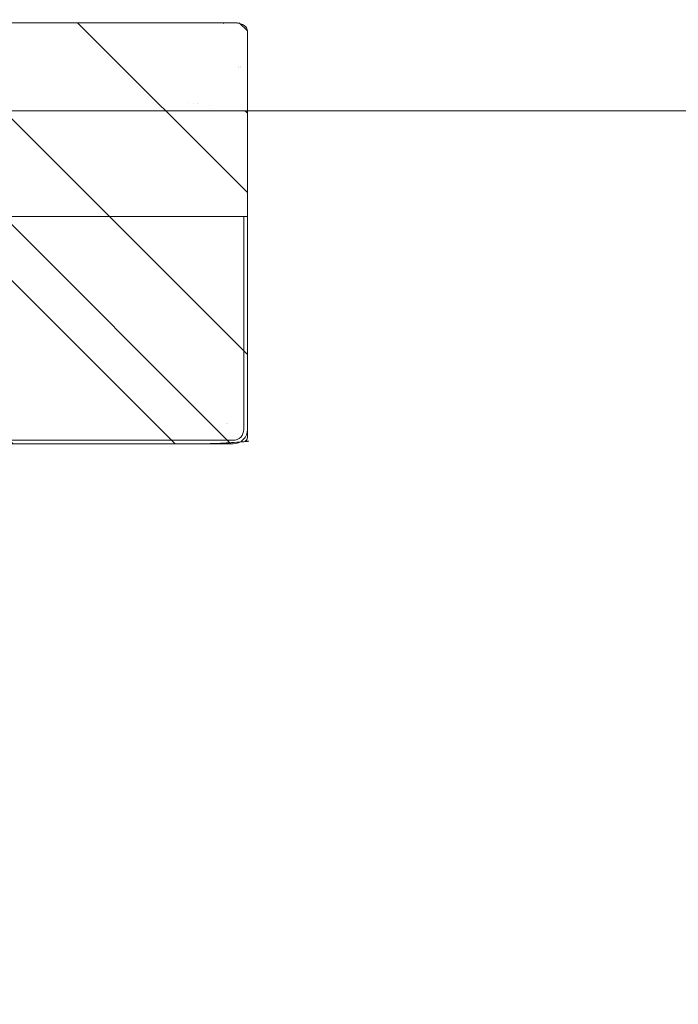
# Model space of a CAD drawing. Header units: inches. Extents: x -416 to -272, y -73 to 47.
# Tile 72 of 206: x -406.19 to -402.57, y 11.6 to 17.01. Entities that reach past the tile are written whole.
import ezdxf

# ---------------------------------------------------------------- set-up
doc = ezdxf.new("R2010")
doc.units = ezdxf.units.IN
doc.header["$LTSCALE"] = 32
doc.header["$MEASUREMENT"] = 0
doc.linetypes.add('Dash Style-1', pattern=[0.083328, 0.041656, -0.041672])
for name, color, linetype, lineweight in [('DashLine', 7, 'Continuous', 13), ('DashLineFill', 7, 'Dash Style-1', 13), ('Drawing', 7, 'Continuous', 18), ('None', 7, 'Continuous', 18), ('SolidLine', 7, 'Continuous', 15)]:
    doc.layers.add(name, color=color, linetype=linetype, lineweight=lineweight)

# ---------------------------------------------------------------- blocks, each defined once
blk = doc.blocks.new('Group-96')
at = {"layer": 'DashLine', "flags": 128}
blk.add_lwpolyline([(1.1142, -2.5591), (70.8937, -2.5591), (70.8937, -30), (1.1142, -30)], close=True, dxfattribs=at)
at = {"layer": 'SolidLine', "flags": 128}
blk.add_lwpolyline([(1.1142, -2.5591), (70.8937, -2.5591), (70.8937, -30), (1.1142, -30)], close=True, dxfattribs=at)
blk = doc.blocks.new('TiMotion_Handset (2D)')
at = {"layer": 'DashLineFill', "linetype": 'Continuous', "lineweight": 13}
h = blk.add_hatch(dxfattribs=at)
h.set_pattern_fill('Steel', color=253, style=0, pattern_type=2)
h.set_pattern_definition([(45, (0, 0), (-1.613, 1.9357), []), (45, (-1.0608, 1.0608), (-0.47235, 0.41676), [])])
h.paths.add_polyline_path([(-0.5651, 2.4409), (-0.5637, 2.4432), (-0.5622, 2.4453), (-0.5606, 2.4473), (-0.5588, 2.4491), (-0.557, 2.4509), (-0.555, 2.4525), (-0.5529, 2.454), (-0.5507, 2.4554), (-0.5484, 2.4566), (-0.546, 2.4577), (-0.5436, 2.4586), (-0.5412, 2.4593), (-0.5387, 2.4599), (-0.5362, 2.4603), (-0.5336, 2.4605), (-0.531, 2.4606), (0.4426, 2.4606), (0.4452, 2.4605), (0.4478, 2.4603), (0.4503, 2.4599), (0.4528, 2.4593), (0.4552, 2.4586), (0.4576, 2.4577), (0.46, 2.4566), (0.4623, 2.4554), (0.4645, 2.454), (0.4666, 2.4525), (0.4686, 2.4509), (0.4704, 2.4491), (0.4722, 2.4473), (0.4738, 2.4453), (0.4753, 2.4432), (0.4767, 2.4409), (0.4779, 2.4386), (0.479, 2.4363), (0.4799, 2.4339), (0.4806, 2.4315), (0.4812, 2.429), (0.4816, 2.4264), (0.4819, 2.4239), (0.482, 2.4213), (0.482, 1.7656), (0.4825, 1.764), (0.483, 1.7623), (0.4834, 1.7606), (0.4838, 1.7589), (0.484, 1.7572), (0.4842, 1.7555), (0.4843, 1.7537), (0.4844, 1.752), (0.4844, -1.752), (0.4843, -1.7546), (0.484, -1.7572), (0.4836, -1.7597), (0.483, -1.7622), (0.4823, -1.7646), (0.4814, -1.767), (0.4803, -1.7693), (0.4791, -1.7717), (0.4777, -1.7739), (0.4762, -1.776), (0.4746, -1.778), (0.4728, -1.7798), (0.471, -1.7816), (0.469, -1.7832), (0.4669, -1.7847), (0.4647, -1.7861), (0.4624, -1.7873), (0.46, -1.7884), (0.4576, -1.7893), (0.4552, -1.79), (0.4527, -1.7906), (0.4502, -1.791), (0.4476, -1.7913), (0.445, -1.7913), (-1.7905, -1.7913), (-1.7931, -1.7913), (-1.7957, -1.791), (-1.7982, -1.7906), (-1.8007, -1.79), (-1.8032, -1.7893), (-1.8055, -1.7884), (-1.8079, -1.7873), (-1.8102, -1.7861), (-1.8124, -1.7847), (-1.8145, -1.7832), (-1.8165, -1.7816), (-1.8184, -1.7798), (-1.8201, -1.778), (-1.8217, -1.776), (-1.8232, -1.7739), (-1.8246, -1.7717), (-1.8258, -1.7693), (-1.8269, -1.767), (-1.8278, -1.7646), (-1.8286, -1.7622), (-1.8291, -1.7597), (-1.8296, -1.7572), (-1.8298, -1.7546), (-1.8299, -1.752), (-1.8299, 1.752), (-1.8298, 1.7546), (-1.8296, 1.7572), (-1.8291, 1.7597), (-1.8286, 1.7622), (-1.8278, 1.7646), (-1.8269, 1.767), (-1.8258, 1.7693), (-1.8246, 1.7717), (-1.8232, 1.7739), (-1.8217, 1.776), (-1.8201, 1.778), (-1.8184, 1.7798), (-1.8165, 1.7816), (-1.8145, 1.7832), (-1.8124, 1.7847), (-1.8102, 1.7861), (-1.8079, 1.7873), (-1.8055, 1.7884), (-1.8032, 1.7893), (-1.8007, 1.79), (-1.7982, 1.7906), (-1.7957, 1.791), (-1.7931, 1.7913), (-1.7905, 1.7913), (-0.5703, 1.7913), (-0.5703, 2.4213), (-0.5703, 2.4239), (-0.57, 2.4264), (-0.5696, 2.429), (-0.569, 2.4315), (-0.5683, 2.4339), (-0.5674, 2.4363), (-0.5663, 2.4386)])
at = {"layer": 'DashLineFill'}
blk.add_open_spline([(-0.5651, 2.4409), (-0.5598, 2.4501), (-0.5415, 2.4606), (-0.0442, 2.4606), (0.4531, 2.4606), (0.4714, 2.4501), (0.482, 2.4318), (0.482, 2.0934), (0.482, 1.7656), (0.4844, 1.7591), (0.4844, 0), (0.4844, -1.7625), (0.4738, -1.7808), (0.4555, -1.7913), (-0.6728, -1.7913), (-1.8011, -1.7913), (-1.8193, -1.7808), (-1.8299, -1.7625), (-1.8299, 0), (-1.8299, 1.7625), (-1.8193, 1.7808), (-1.8011, 1.7913), (-1.1804, 1.7913), (-0.5703, 1.7913), (-0.5703, 2.1063), (-0.5703, 2.4318), (-0.5651, 2.4409)], degree=2, knots=[0, 0, 0, 0.001659, 0.003318, 0.079878, 0.081538, 0.083197, 0.084856, 0.136418, 0.136418, 0.137506, 0.404845, 0.406455, 0.408065, 0.409674, 0.580236, 0.581846, 0.583456, 0.585066, 0.852405, 0.854014, 0.855624, 0.857234, 0.950329, 0.950329, 0.99839, 1, 1, 1], dxfattribs=at)
at = {"layer": 'Drawing', "color": 7, "linetype": 'Continuous'}
for p, q in [((0, -1.7717), (0, 1.7717)), ((0.4844, -1.7189), (0.4844, 1.6339)), ((0.2409, -1.7441), (0.2408, -1.7441)), ((0.2417, -1.7441), (0.2416, -1.7441)), ((-0.0178, -1.7913), (-0.5808, -1.7913)), ((0.4397, -1.7913), (-0.0177, -1.7913))]:
    blk.add_line(p, q, dxfattribs=at)
at = {"layer": 'Drawing'}
for p, q in [((0.0475, -1.4606), (0.0475, -1.4606)), ((0.0421, -1.4961), (0.0421, -1.4961)), ((0.0391, -1.5157), (0.0391, -1.5157)), ((0.0285, -1.5851), (0.0285, -1.5852)), ((0.4801, -1.6607), (0.4801, -1.6611)), ((0.241, -1.752), (0.2409, -1.752)), ((0.2416, -1.752), (0.2415, -1.752))]:
    blk.add_line(p, q, dxfattribs=at)
at = {"layer": 'SolidLine', "color": 253, "linetype": 'Continuous'}
for p, q in [((-0.5808, 1.7913), (-0.5808, -1.7905)), ((-0.5808, -1.7906), (-0.5808, -1.7913))]:
    blk.add_line(p, q, dxfattribs=at)
at = {"layer": 'SolidLine', "color": 253}
for p, q in [((-1.8299, 1.7126), (-1.8299, -1.7126)), ((-1.8102, 1.7126), (-1.8102, -1.7126)), ((-1.7207, -1.6772), (-1.7208, -1.6772)), ((-1.7203, -1.6819), (-1.7203, -1.6819)), ((-0.5808, -1.7717), (-1.7511, -1.7717)), ((-0.5808, -1.7913), (-1.7511, -1.7913))]:
    blk.add_line(p, q, dxfattribs=at)
at = {"layer": 'SolidLine', "flags": 128}
blk.add_lwpolyline([(0.4397, -1.7913, 0.191848), (0.462, -1.7821, 0.14813), (0.4815, -1.742, 0.040526), (0.4842, -1.7189)], format="xyb", dxfattribs=at)
at = {"layer": 'SolidLine', "color": 253}
for centre, radius, start, end in [((-1.7512, -1.7127), 0.0787, 179.951, 270.049), ((-1.7511, -1.7126), 0.0591, 180, 270)]:
    blk.add_arc(centre, radius, start, end, dxfattribs=at)
at = {"layer": 'SolidLine'}
blk.add_arc((-0.0189, -1.7725), 0.0189, 273.077, 2.5505, dxfattribs=at)
blk = doc.blocks.new('Group-99')
at = {"layer": 'None'}
blk.add_blockref('Group-96', (0, 0), dxfattribs=at)
at = {"layer": 'None', "color": 7, "rotation": 270}
blk.add_blockref('TiMotion_Handset (2D)', (62.9921, -30), dxfattribs=at)
blk = doc.blocks.new('SL Credenza Desk (2D)-2')
at = {"layer": 'None'}
blk.add_blockref('Group-99', (0, 0), dxfattribs=at)
at = {"layer": 'Drawing', "color": 0, "flags": 1}
for tag in ['Tag', 'Catalog', 'Option1', 'Option2', 'Option3', 'Option4', 'Option5', 'Option6', 'Option7', 'Option8', 'Option9', 'Option10', 'Option11', 'Option12', 'Custom', 'FinishGroup', 'Discount', 'Item2', 'Item3', 'Item6', 'Item9', 'Item10', 'Item12', 'Item13', 'Item16', 'Item19', 'Item20', 'Item21', 'Item22', 'Item23', 'Item24', 'Item25', 'Item8', 'Item18', 'Item1', 'Item4', 'Item5', 'Item7', 'Item11', 'Item14', 'Item15', 'Item17']:
    blk.add_attdef(tag, (-56.2887, 1.4853), '', height=0.00709, dxfattribs=at)
blk = doc.blocks.new('Group-100')
at = {"layer": 'Drawing', "rotation": 180}
blk.add_blockref('SL Credenza Desk (2D)-2', (15.7192, 1.4853), dxfattribs=at)
at = {"layer": 'Drawing', "color": 0, "flags": 1}
for tag in ['Tag', 'Catalog', 'Option1', 'Option2', 'Option3', 'Option4', 'Option5', 'Option6', 'Option7', 'Option8', 'Option9', 'Option10', 'Option11', 'Option12', 'Custom', 'FinishGroup', 'Discount', 'Item2', 'Item3', 'Item6', 'Item9', 'Item10', 'Item12', 'Item13', 'Item16', 'Item19', 'Item20', 'Item21', 'Item22', 'Item23', 'Item24', 'Item25', 'Item8', 'Item18', 'Item1', 'Item4', 'Item5', 'Item7', 'Item11', 'Item14', 'Item15', 'Item17']:
    blk.add_attdef(tag, (-56.2887, 1.4853), '', height=0.00709, dxfattribs=at)

msp = doc.modelspace()

# ---------------------------------------------------------------- block references
at = {"layer": 'Drawing', "color": 7}
msp.add_blockref('Group-100', (-359.4593, -14.9775), dxfattribs=at)

doc.saveas('drawing.dxf')
